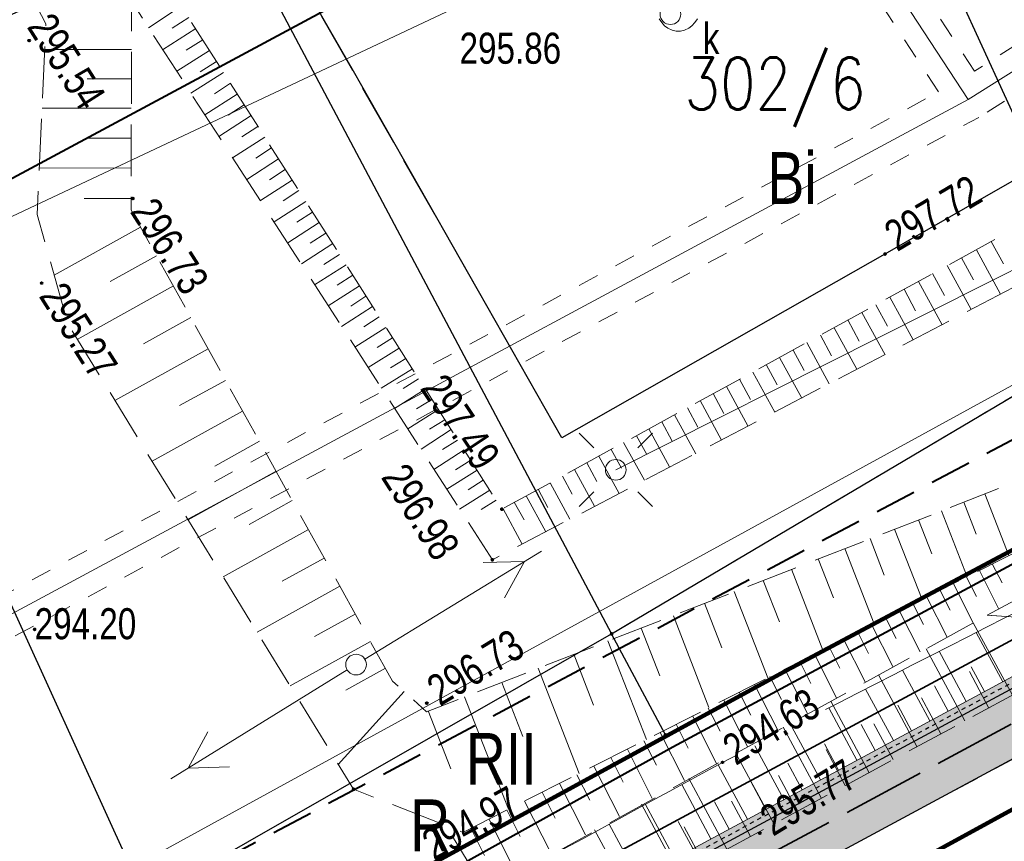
# Model space of a CAD drawing. Header units: metres. Extents: x 7437397 to 7437781, y 5556608 to 5556944.
# Tile 46 of 58: x 7437642 to 7437666, y 5556756 to 5556776. Entities that reach past the tile are written whole.
import ezdxf

# ---------------------------------------------------------------- set-up
doc = ezdxf.new("R2010")
doc.units = ezdxf.units.M
doc.header["$MEASUREMENT"] = 0
for name, pattern in [('0.5_0.5', [1.5, 0.5, -0.5, 0.5]), ('314-500', [2.5, 2, -0.5]), ('BUBZ01-500', [1.75, 1.25, -0.5]), ('DGN Style 3', [8.60601, 6.14715, -2.45886]), ('EGBU01-500', [1, 0.5, -0.5]), ('KTCR02-500', [1.5, 1, -0.5]), ('KTJZ01-500', [2, 1.5, -0.5])]:
    doc.linetypes.add(name, pattern=pattern)
doc.layers.get('0').update_dxf_attribs({"color": 250, "lineweight": 5})
for name, color, linetype, lineweight in [('203-Punkt załamania granicy działki nie stabilizowany', 7, 'Continuous', 5), ('510-Podpora jednosłupowa symb.-STPOW', 7, 'Continuous', 5), ('_PROJ_WYMIARY', 7, 'Continuous', 9), ('_PROJ_ZAGOSPODAROWANIE', 7, 'Continuous', 13), ('ARCH_HATCH', 7, 'Continuous', 13), ('BUBZ01', 250, 'Continuous', 5), ('BUIB02_01', 250, 'Continuous', 5), ('D_kraweznik', 7, 'Continuous', 30), ('D_obrzeze', 7, 'Continuous', 30), ('D_opis trasy', 7, 'Continuous', 13), ('D_pobocze', 7, 'Continuous', 13), ('D_skarpa', 7, 'DGN Style 3', 20), ('D_skarpa-symbol', 7, 'Continuous', 20), ('EGBD03', 250, 'Continuous', 5), ('EGBK02', 250, 'Continuous', 5), ('EGBP04_03', 250, 'Continuous', 5), ('EGBU01', 250, 'Continuous', 5), ('Elektryka_kanalizacja_technologiczna', 240, '314-500', 35), ('ELEKTRYKA_TRASY', 1, 'Continuous', 35), ('GAZ', 50, 'Continuous', 30), ('komora podziemna - przewód kanalizacyjny (powierzchnia)', 7, 'Continuous', 5), ('KTJZ01', 250, 'Continuous', 5), ('KTKR01', 250, 'Continuous', 5), ('latarnia (punkt)', 7, 'Continuous', 5), ('MPZP', 250, 'Continuous', 5), ('przewód elektroenergetyczny (linia)', 7, 'Continuous', 5), ('przewód gazowy (linia)', 7, 'Continuous', 5), ('punkt o określonej wysokości (sieć kanalizacyjna)-Atr3', 7, 'Continuous', 5), ('punkt wysokościowy sztuczny', 7, 'Continuous', 5), ('RTPW01', 250, 'Continuous', 5), ('RTPW02', 250, 'Continuous', 5), ('rzedne dla projektanta', 250, 'Continuous', 5), ('SUPE04', 250, 'Continuous', 5), ('SUPG_01', 250, 'Continuous', 5), ('SUPT_01', 250, 'Continuous', 5), ('SUPW_01', 250, 'Continuous', 5), ('SUSM04_01_E', 250, 'Continuous', 5), ('właz okrągły - siec kanalizacyjna (punkt)', 7, 'Continuous', 5), ('właz okrągły - siec kanalizacyjna (punkt)-Atr17', 7, 'Continuous', 5)]:
    doc.layers.add(name, color=color, linetype=linetype, lineweight=lineweight)
doc.layers.add('D_balustrada', color=7, linetype='0.5_0.5', lineweight=30, true_color=0x00968f)
doc.styles.add('ROMANS', font='arial.ttf', dxfattribs={"width": 0.8})
doc.styles.get("Standard").update_dxf_attribs({"font": 'txt.shx', "width": 0.75})
doc.styles.add('Style-Arial Narrow', font='ARIALN.TTF')
doc.linetypes.add('KTOK05_01-500', pattern='A,3.75,[13,dgnlstyle-rozp_2015.shx,S=0.002778,R=0,X=0,Y=0],3.75', length=7.5)
doc.dimstyles.new('1-500', dxfattribs={"dimscale": 10, "dimtxt": 0.1, "dimasz": 0.07, "dimexe": 0, "dimexo": 0, "dimgap": 0.05, "dimtad": 1, "dimdec": 1, "dimrnd": 0.08, "dimzin": 0, "dimtxsty": 'ROMANS', "dimblk": 'ARCHTICK', "dimcen": 0.02, "dimdle": 0.1, "dimclrt": 256, "dimadec": 0, "dimazin": 0, "dimtfac": 0.666667, "dimtdec": 1, "dimtofl": 0, "dimtmove": 1, "dimatfit": 2, "dimfxl": 0, "dimtolj": 1, "dimtzin": 0, "dimarcsym": 0})
pattern_1 = [(50, (0, 0), (0.7172601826, -0.062752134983), [0.075, -0.825]), (355, (0, 0), (-0.138751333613, 0.7521921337), [0.06, -0.66]), (100.45144446, (0.0598, -0.0052), (0.578508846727, 0.68943999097), [0.063740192, -0.701142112]), (46.1842, (0, 0.2), (1.06724133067, -0.16551928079), [0.1125, -1.2375]), (96.63563549, (0.0889, 0.1862), (0.93466194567, 0.97411860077), [0.095610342, -1.05171376]), (351.18416399, (0, 0.2), (0.93466194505, 0.97411860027), [0.09, -0.990000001]), (21, (0.1, 0.15), (0.59690705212, -0.402618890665), [0.075, -0.825]), (326, (0.1, 0.15), (0.24331533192, 0.725150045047), [0.06, -0.66]), (71.45144474, (0.14974, 0.11645), (0.84022237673, 0.322531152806), [0.06374019, -0.701142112]), (37.5, (0, 0), (0.012159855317, 0.332893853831), [0, -0.652, 0, -0.67, 0, -0.6625]), (7.5, (0, 0), (0.263069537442, 0.394411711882), [0, -0.382, 0, -0.637, 0, -0.2525]), (327.5, (-0.223, 0), (0.5338224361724, -0.022554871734), [0, -0.25, 0, -0.78, 0, -1.035]), (317.5, (-0.323, 0), (0.583186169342, 0.100104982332), [0, -0.325, 0, -0.518, 0, -0.735])]

# ---------------------------------------------------------------- blocks, each defined once
blk = doc.blocks.new('US22')
at = {"color": 0, "linetype": 'Continuous', "lineweight": 13, "ltscale": 10}
blk.add_circle((0, 0), 2.5, dxfattribs=at)
blk = doc.blocks.new('SM01')
at = {"color": 0, "linetype": 'Continuous', "lineweight": 13, "ltscale": 10}
for p, q in [((-5.3, 5.31), (-8.83, 8.84)), ((5.31, 5.31), (8.84, 8.84)), ((-5.3, -5.3), (-8.83, -8.83)), ((5.31, -5.3), (8.84, -8.83))]:
    blk.add_line(p, q, dxfattribs=at)
blk.add_circle((0, 0), 2.5, dxfattribs=at)
blk = doc.blocks.new('203')
at = {"layer": '203-Punkt załamania granicy działki nie stabilizowany', "linetype": 'Continuous', "lineweight": 13}
h = blk.add_hatch(color=96, dxfattribs=at)
edge = h.paths.add_edge_path()
edge.add_arc((0, 0), 0.45, 0, 360)
blk = doc.blocks.new('PW02')
at = {"layer": 'punkt wysokościowy sztuczny', "linetype": 'Continuous', "lineweight": 13}
h = blk.add_hatch(color=0, dxfattribs=at)
edge = h.paths.add_edge_path()
edge.add_arc((0, 0), 0.45, 0, 360)
blk = doc.blocks.new('510')
at = {"layer": '510-Podpora jednosłupowa symb.-STPOW', "color": 0, "linetype": 'Continuous', "lineweight": 13}
blk.add_circle((0, 0), 2.5, dxfattribs=at)
blk = doc.blocks.new('SUPE04')
at = {"layer": 'SUPE04', "color": 1, "linetype": 'Continuous', "lineweight": 13}
blk.add_line((5.25, 0), (0.25, 0), dxfattribs=at)
at = {"layer": 'SUPE04', "color": 1, "linetype": 'Continuous', "lineweight": 13, "flags": 128}
blk.add_lwpolyline([(3.9, 0.5), (4.766, 0), (3.9, -0.5)], dxfattribs=at)
blk = doc.blocks.new('_ArchTick')
at = {"color": 0, "linetype": 'ByBlock', "const_width": 0.15}
blk.add_lwpolyline([(-0.5, -0.5), (0.5, 0.5)], dxfattribs=at)
blk = doc.blocks.new('*D82')
at = {"layer": '_PROJ_WYMIARY', "color": 0, "lineweight": -2, "transparency": 16777216}
for p, q in [((7437593.141, 5556750.962), (7437665.546, 5556790.968)), ((7437678.448, 5556765.55), (7437664.671, 5556790.484)), ((7437607.793, 5556726.511), (7437594.016, 5556751.446))]:
    blk.add_line(p, q, dxfattribs=at)
at = {"layer": 'Defpoints', "color": 0}
for p in [(7437664.671, 5556790.484), (7437678.448, 5556765.55), (7437607.793, 5556726.511)]:
    blk.add_point(p, dxfattribs=at)
at = {"layer": '_PROJ_WYMIARY', "color": 0, "lineweight": -2, "transparency": 16777216, "xscale": 0.7000000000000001, "yscale": 0.7000000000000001, "zscale": 0.7000000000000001}
for p, rotation in [((7437664.671, 5556790.484), 28.92180774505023), ((7437594.016, 5556751.446), 208.9218077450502)]:
    blk.add_blockref('_ArchTick', p, dxfattribs=dict(at, rotation=rotation))
at = {"layer": '_PROJ_WYMIARY', "transparency": 16777216, "insert": (7437628.811, 5556771.928), "char_height": 1, "attachment_point": 5, "rotation": 28.9218, "style": 'ROMANS', "bg_fill": 3, "box_fill_scale": 1.25, "bg_fill_color": 256, "bg_fill_true_color": 13158600, "bg_fill_transparency": 0}
blk.add_mtext('\\A1;80,7', dxfattribs=at)
blk = doc.blocks.new('*D87')
at = {"layer": '_PROJ_WYMIARY', "color": 0, "lineweight": -2, "transparency": 16777216}
for p, q in [((7437611.427, 5556762.122), (7437637.8, 5556774.159)), ((7437647.728, 5556750), (7437636.891, 5556773.744)), ((7437623.956, 5556737.08), (7437612.337, 5556762.537))]:
    blk.add_line(p, q, dxfattribs=at)
at = {"layer": 'Defpoints', "color": 0}
for p in [(7437636.891, 5556773.744), (7437647.728, 5556750), (7437623.956, 5556737.08)]:
    blk.add_point(p, dxfattribs=at)
at = {"layer": '_PROJ_WYMIARY', "color": 0, "lineweight": -2, "transparency": 16777216, "xscale": 0.7000000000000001, "yscale": 0.7000000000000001, "zscale": 0.7000000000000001}
for p, rotation in [((7437636.891, 5556773.744), 24.53300016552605), ((7437612.337, 5556762.537), 204.533000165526)]:
    blk.add_blockref('_ArchTick', p, dxfattribs=dict(at, rotation=rotation))
at = {"layer": '_PROJ_WYMIARY', "transparency": 16777216, "insert": (7437624.157, 5556769.142), "char_height": 1, "attachment_point": 5, "rotation": 24.533, "style": 'ROMANS', "bg_fill": 3, "box_fill_scale": 1.25, "bg_fill_color": 256, "bg_fill_true_color": 13158600, "bg_fill_transparency": 0}
blk.add_mtext('\\A1;27,0', dxfattribs=at)
blk = doc.blocks.new('*D88')
at = {"layer": '_PROJ_WYMIARY', "color": 0, "lineweight": -2, "transparency": 16777216}
for p, q in [((7437635.981, 5556773.329), (7437662.296, 5556785.339)), ((7437671.539, 5556762.681), (7437661.387, 5556784.924)), ((7437647.728, 5556750), (7437636.891, 5556773.744))]:
    blk.add_line(p, q, dxfattribs=at)
at = {"layer": 'Defpoints', "color": 0}
for p in [(7437661.387, 5556784.924), (7437671.539, 5556762.681), (7437647.728, 5556750)]:
    blk.add_point(p, dxfattribs=at)
at = {"layer": '_PROJ_WYMIARY', "color": 0, "lineweight": -2, "transparency": 16777216, "xscale": 0.7000000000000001, "yscale": 0.7000000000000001, "zscale": 0.7000000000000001}
for p, rotation in [((7437661.387, 5556784.924), 24.53300016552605), ((7437636.891, 5556773.744), 204.533000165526)]:
    blk.add_blockref('_ArchTick', p, dxfattribs=dict(at, rotation=rotation))
at = {"layer": '_PROJ_WYMIARY', "transparency": 16777216, "insert": (7437648.681, 5556780.336), "char_height": 1, "attachment_point": 5, "rotation": 24.533, "style": 'ROMANS', "bg_fill": 3, "box_fill_scale": 1.25, "bg_fill_color": 256, "bg_fill_true_color": 13158600, "bg_fill_transparency": 0}
blk.add_mtext('\\A1;27,0', dxfattribs=at)

msp = doc.modelspace()

# ---------------------------------------------------------------- hatches: boundary and pattern name
at = {"layer": '_PROJ_ZAGOSPODAROWANIE'}
h = msp.add_hatch(dxfattribs=at)
h.set_pattern_fill('AR-CONC', color=251, scale=0.1, style=0)
h.set_pattern_definition(pattern_1)
h.paths.add_polyline_path([(7437638.768, 5556745.033), (7437684.009, 5556769.397), (7437683.89, 5556769.617), (7437679.419, 5556767.209), (7437678.979, 5556766.972), (7437678.538, 5556766.734), (7437678.098, 5556766.497), (7437677.658, 5556766.26), (7437677.218, 5556766.023), (7437676.777, 5556765.786), (7437676.337, 5556765.549), (7437675.897, 5556765.312), (7437675.457, 5556765.075), (7437675.017, 5556764.838), (7437674.576, 5556764.601), (7437674.136, 5556764.364), (7437673.696, 5556764.127), (7437673.256, 5556763.89), (7437672.815, 5556763.652), (7437672.375, 5556763.415), (7437671.935, 5556763.178), (7437671.495, 5556762.941), (7437671.055, 5556762.704), (7437670.614, 5556762.467), (7437670.174, 5556762.23), (7437669.734, 5556761.993), (7437669.294, 5556761.756), (7437668.853, 5556761.519), (7437668.413, 5556761.282), (7437667.973, 5556761.045), (7437667.533, 5556760.808), (7437667.093, 5556760.571), (7437666.652, 5556760.333), (7437666.212, 5556760.096), (7437665.772, 5556759.859), (7437665.332, 5556759.622), (7437664.891, 5556759.385), (7437664.451, 5556759.148), (7437664.011, 5556758.911), (7437663.571, 5556758.674), (7437663.131, 5556758.437), (7437662.69, 5556758.2), (7437662.25, 5556757.963), (7437661.81, 5556757.726), (7437661.37, 5556757.489), (7437660.929, 5556757.251), (7437660.489, 5556757.014), (7437660.049, 5556756.777), (7437659.609, 5556756.54), (7437659.169, 5556756.303), (7437658.728, 5556756.066), (7437658.288, 5556755.829), (7437657.848, 5556755.592), (7437657.408, 5556755.355), (7437656.967, 5556755.118), (7437656.527, 5556754.881), (7437656.087, 5556754.644), (7437655.647, 5556754.407), (7437655.207, 5556754.169), (7437654.766, 5556753.932), (7437654.326, 5556753.695), (7437653.886, 5556753.458), (7437653.446, 5556753.221), (7437653.005, 5556752.984), (7437652.565, 5556752.747), (7437652.125, 5556752.51), (7437651.685, 5556752.273), (7437651.245, 5556752.036), (7437650.804, 5556751.799), (7437650.364, 5556751.562), (7437649.924, 5556751.325), (7437649.484, 5556751.088), (7437649.043, 5556750.85), (7437648.603, 5556750.613), (7437648.163, 5556750.376), (7437647.723, 5556750.139), (7437647.283, 5556749.902), (7437646.842, 5556749.665), (7437646.402, 5556749.428), (7437645.962, 5556749.191), (7437645.522, 5556748.954), (7437645.081, 5556748.717), (7437644.641, 5556748.48), (7437644.201, 5556748.243), (7437643.761, 5556748.006), (7437643.321, 5556747.768), (7437642.88, 5556747.531), (7437642.44, 5556747.294), (7437642, 5556747.057), (7437641.56, 5556746.82), (7437641.119, 5556746.583), (7437640.679, 5556746.346), (7437639.24, 5556745.571), (7437638.65, 5556745.253)])
h = msp.add_hatch(dxfattribs=at)
h.set_pattern_fill('AR-CONC', color=250, scale=0.1, style=0)
h.set_pattern_definition(pattern_1)
h.paths.add_polyline_path([(7437638.768, 5556745.033), (7437684.009, 5556769.397), (7437683.89, 5556769.617), (7437679.419, 5556767.209), (7437678.979, 5556766.972), (7437678.538, 5556766.734), (7437678.098, 5556766.497), (7437677.658, 5556766.26), (7437677.218, 5556766.023), (7437676.777, 5556765.786), (7437676.337, 5556765.549), (7437675.897, 5556765.312), (7437675.457, 5556765.075), (7437675.017, 5556764.838), (7437674.576, 5556764.601), (7437674.136, 5556764.364), (7437673.696, 5556764.127), (7437673.256, 5556763.89), (7437672.815, 5556763.652), (7437672.375, 5556763.415), (7437671.935, 5556763.178), (7437671.495, 5556762.941), (7437671.055, 5556762.704), (7437670.614, 5556762.467), (7437670.174, 5556762.23), (7437669.734, 5556761.993), (7437669.294, 5556761.756), (7437668.853, 5556761.519), (7437668.413, 5556761.282), (7437667.973, 5556761.045), (7437667.533, 5556760.808), (7437667.093, 5556760.571), (7437666.652, 5556760.333), (7437666.212, 5556760.096), (7437665.772, 5556759.859), (7437665.332, 5556759.622), (7437664.891, 5556759.385), (7437664.451, 5556759.148), (7437664.011, 5556758.911), (7437663.571, 5556758.674), (7437663.131, 5556758.437), (7437662.69, 5556758.2), (7437662.25, 5556757.963), (7437661.81, 5556757.726), (7437661.37, 5556757.489), (7437660.929, 5556757.251), (7437660.489, 5556757.014), (7437660.049, 5556756.777), (7437659.609, 5556756.54), (7437659.169, 5556756.303), (7437658.728, 5556756.066), (7437658.288, 5556755.829), (7437657.848, 5556755.592), (7437657.408, 5556755.355), (7437656.967, 5556755.118), (7437656.527, 5556754.881), (7437656.087, 5556754.644), (7437655.647, 5556754.407), (7437655.207, 5556754.169), (7437654.766, 5556753.932), (7437654.326, 5556753.695), (7437653.886, 5556753.458), (7437653.446, 5556753.221), (7437653.005, 5556752.984), (7437652.565, 5556752.747), (7437652.125, 5556752.51), (7437651.685, 5556752.273), (7437651.245, 5556752.036), (7437650.804, 5556751.799), (7437650.364, 5556751.562), (7437649.924, 5556751.325), (7437649.484, 5556751.088), (7437649.043, 5556750.85), (7437648.603, 5556750.613), (7437648.163, 5556750.376), (7437647.723, 5556750.139), (7437647.283, 5556749.902), (7437646.842, 5556749.665), (7437646.402, 5556749.428), (7437645.962, 5556749.191), (7437645.522, 5556748.954), (7437645.081, 5556748.717), (7437644.641, 5556748.48), (7437644.201, 5556748.243), (7437643.761, 5556748.006), (7437643.321, 5556747.768), (7437642.88, 5556747.531), (7437642.44, 5556747.294), (7437642, 5556747.057), (7437641.56, 5556746.82), (7437641.119, 5556746.583), (7437640.679, 5556746.346), (7437639.24, 5556745.571), (7437638.65, 5556745.253)])
at = {"layer": 'ARCH_HATCH', "linetype": 'Continuous', "lineweight": 25, "true_color": 0x97999b}
h = msp.add_hatch(color=253, dxfattribs=at)
h.dxf.hatch_style = 1
h.paths.add_polyline_path([(7437684.009, 5556769.397), (7437638.768, 5556745.033), (7437640.8, 5556744.423), (7437651.173, 5556750.01), (7437651.613, 5556750.247), (7437652.141, 5556750.531), (7437652.582, 5556750.768), (7437678.765, 5556764.869, 0.109552)])

# ---------------------------------------------------------------- linework, layer by layer
at = {"layer": '_PROJ_ZAGOSPODAROWANIE', "color": 132, "linetype": '314-500', "true_color": 0x00c1d5}
msp.add_lwpolyline([(7437535.451, 5556693.636, 0.1, 0.1, 0), (7437587.796, 5556719.928, 0.1, 0.1, 0), (7437588.887, 5556721.392, 0.1, 0.1, 0), (7437596.853, 5556725.825, 0.1, 0.1, 0), (7437609.876, 5556733.065, 0.1, 0.1, 0), (7437612.907, 5556734.654, 0.1, 0.1, 0), (7437631.127, 5556743.978, 0.1, 0.1, 0), (7437638.748, 5556748.16, 0.1, 0.1, 0), (7437651.337, 5556755.099, 0.1, 0.1, 0), (7437661.046, 5556760.397, 0.1, 0.1, 0), (7437671.575, 5556766.01, 0.1, 0.1, 0), (7437677.838, 5556769.349, 0.1, 0.1, 0), (7437680.108, 5556770.559, 0.1, 0.1, 0), (7437683.485, 5556772.325, 0.1, 0.1, 0), (7437686.039, 5556767.721, 0.1, 0.1, 0), (7437559.6, 5556698.616, 0, 0, 0)], format="xyseb", dxfattribs=at)
at = {"layer": 'BUBZ01', "color": 7, "linetype": 'BUBZ01-500', "lineweight": 13, "flags": 128}
for points in [[(7437640.018, 5556785.654), (7437638.515, 5556784.867), (7437643.11, 5556775.98), (7437642.9, 5556771.37), (7437643.65, 5556768.72), (7437650.54, 5556757.5), (7437653.18, 5556756.46), (7437670.11, 5556765.04), (7437677.9, 5556769.59), (7437683.09, 5556775.4), (7437676.3, 5556770.28), (7437669.43, 5556766.05), (7437652.3, 5556759.37), (7437651.48, 5556760.11), (7437645.17, 5556771.48), (7437645.18, 5556776.52), (7437645.4, 5556777.22), (7437640.018, 5556785.654)], [(7437645.4, 5556777.22), (7437646.3, 5556776.53), (7437654.12, 5556764.26), (7437666.36, 5556770.95), (7437677.29, 5556776.98), (7437678.76, 5556776.43), (7437667.36, 5556770.08), (7437653.89, 5556763.04), (7437645.18, 5556776.52), (7437645.4, 5556777.22)], [(7437669.56, 5556761.45), (7437665.84, 5556761.7), (7437678.49, 5556768.51), (7437684.39, 5556774.47), (7437685.15, 5556773.1), (7437682.26, 5556769.55), (7437678.76, 5556766.36), (7437669.56, 5556761.45)]]:
    msp.add_lwpolyline(points, close=True, dxfattribs=at)
at = {"layer": 'BUBZ01', "color": 7, "linetype": 'Continuous', "lineweight": 13, "flags": 128}
for points in [[(7437646.38, 5556776.4), (7437645.59, 5556775.88)], [(7437646.56, 5556776.13), (7437646.16, 5556775.87)], [(7437646.73, 5556775.86), (7437645.93, 5556775.35)], [(7437646.9, 5556775.59), (7437646.5, 5556775.34)], [(7437645.18, 5556775.36), (7437643.08, 5556775.36)], [(7437647.06, 5556775.33), (7437646.27, 5556774.83)], [(7437647.23, 5556775.07), (7437646.84, 5556774.82)], [(7437645.18, 5556774.65), (7437644.11, 5556774.65)], [(7437647.4, 5556774.8), (7437646.61, 5556774.3)], [(7437647.57, 5556774.54), (7437647.18, 5556774.29)], [(7437647.73, 5556774.28), (7437646.95, 5556773.78)], [(7437645.17, 5556773.94), (7437643.02, 5556773.94)], [(7437647.9, 5556774.02), (7437647.51, 5556773.77)], [(7437648.07, 5556773.76), (7437647.29, 5556773.26)], [(7437648.23, 5556773.5), (7437647.84, 5556773.25)], [(7437645.17, 5556773.22), (7437644.08, 5556773.22)], [(7437648.4, 5556773.24), (7437647.62, 5556772.74)], [(7437648.56, 5556772.98), (7437648.18, 5556772.73)], [(7437648.73, 5556772.72), (7437647.96, 5556772.22)], [(7437645.17, 5556772.49), (7437642.95, 5556772.5)], [(7437648.89, 5556772.46), (7437648.51, 5556772.21)], [(7437649.06, 5556772.2), (7437648.29, 5556771.71)], [(7437645.17, 5556771.76), (7437644.04, 5556771.76)], [(7437649.22, 5556771.95), (7437648.84, 5556771.7)], [(7437649.39, 5556771.69), (7437648.62, 5556771.2)], [(7437649.55, 5556771.43), (7437649.17, 5556771.19)], [(7437645.4, 5556771.07), (7437643.31, 5556769.91)], [(7437649.71, 5556771.18), (7437648.95, 5556770.69)], [(7437649.87, 5556770.92), (7437649.49, 5556770.68)], [(7437650.04, 5556770.67), (7437649.28, 5556770.18)], [(7437665.93, 5556770.72), (7437666.23, 5556770.18)], [(7437645.78, 5556770.38), (7437644.66, 5556769.76)], [(7437650.2, 5556770.41), (7437649.82, 5556770.17)], [(7437665.22, 5556770.33), (7437665.51, 5556769.8)], [(7437665.58, 5556770.52), (7437666.16, 5556769.45)], [(7437650.36, 5556770.16), (7437649.6, 5556769.68)], [(7437664.87, 5556770.14), (7437665.45, 5556769.08)], [(7437650.52, 5556769.91), (7437650.14, 5556769.67)], [(7437664.52, 5556769.95), (7437664.81, 5556769.42)], [(7437646.19, 5556769.65), (7437643.87, 5556768.36)], [(7437650.68, 5556769.65), (7437649.93, 5556769.17)], [(7437664.18, 5556769.76), (7437664.75, 5556768.71)], [(7437650.84, 5556769.4), (7437650.47, 5556769.16)], [(7437663.49, 5556769.38), (7437664.05, 5556768.35)], [(7437663.83, 5556769.57), (7437664.11, 5556769.05)], [(7437651, 5556769.15), (7437650.25, 5556768.67)], [(7437663.15, 5556769.19), (7437663.43, 5556768.68)], [(7437646.61, 5556768.89), (7437645.47, 5556768.25)], [(7437651.16, 5556768.9), (7437650.79, 5556768.66)], [(7437662.81, 5556769.01), (7437663.37, 5556767.99)], [(7437651.32, 5556768.65), (7437650.57, 5556768.17)], [(7437662.14, 5556768.64), (7437662.69, 5556767.64)], [(7437662.47, 5556768.83), (7437662.75, 5556768.32)], [(7437651.48, 5556768.4), (7437651.11, 5556768.16)], [(7437661.81, 5556768.46), (7437662.08, 5556767.96)], [(7437661.48, 5556768.28), (7437662.02, 5556767.29)], [(7437647.03, 5556768.13), (7437644.78, 5556766.88)], [(7437651.64, 5556768.15), (7437650.89, 5556767.68)], [(7437660.82, 5556767.92), (7437661.36, 5556766.94)], [(7437661.15, 5556768.1), (7437661.42, 5556767.61)], [(7437651.8, 5556767.9), (7437651.43, 5556767.67)], [(7437660.5, 5556767.75), (7437660.77, 5556767.26)], [(7437651.96, 5556767.65), (7437651.21, 5556767.18)], [(7437660.18, 5556767.57), (7437660.71, 5556766.6)], [(7437647.45, 5556767.37), (7437646.34, 5556766.76)], [(7437652.11, 5556767.41), (7437651.74, 5556767.17)], [(7437659.54, 5556767.22), (7437660.06, 5556766.27)], [(7437659.86, 5556767.4), (7437660.12, 5556766.91)], [(7437652.27, 5556767.16), (7437651.53, 5556766.69)], [(7437659.22, 5556767.05), (7437659.48, 5556766.57)], [(7437652.43, 5556766.91), (7437652.06, 5556766.68)], [(7437658.91, 5556766.88), (7437659.42, 5556765.93)], [(7437647.86, 5556766.63), (7437645.68, 5556765.42)], [(7437652.59, 5556766.67), (7437651.85, 5556766.2)], [(7437658.29, 5556766.54), (7437658.8, 5556765.6)], [(7437658.6, 5556766.71), (7437658.85, 5556766.24)], [(7437652.74, 5556766.42), (7437652.37, 5556766.19)], [(7437657.98, 5556766.37), (7437658.23, 5556765.9)], [(7437652.9, 5556766.18), (7437652.17, 5556765.71)], [(7437657.37, 5556766.03), (7437657.62, 5556765.58)], [(7437657.67, 5556766.2), (7437658.17, 5556765.28)], [(7437648.27, 5556765.9), (7437647.19, 5556765.3)], [(7437653.05, 5556765.93), (7437652.69, 5556765.7)], [(7437657.06, 5556765.87), (7437657.56, 5556764.96)], [(7437653.21, 5556765.69), (7437652.48, 5556765.22)], [(7437656.46, 5556765.54), (7437656.95, 5556764.64)], [(7437656.76, 5556765.7), (7437657.01, 5556765.25)], [(7437653.37, 5556765.44), (7437653, 5556765.21)], [(7437656.17, 5556765.38), (7437656.41, 5556764.93)], [(7437648.67, 5556765.18), (7437646.55, 5556764)], [(7437653.52, 5556765.2), (7437652.79, 5556764.74)], [(7437655.87, 5556765.22), (7437656.36, 5556764.33)], [(7437653.67, 5556764.96), (7437653.31, 5556764.73)], [(7437655.29, 5556764.9), (7437655.76, 5556764.02)], [(7437655.58, 5556765.06), (7437655.82, 5556764.62)], [(7437653.83, 5556764.72), (7437653.1, 5556764.26)], [(7437655, 5556764.74), (7437655.23, 5556764.3)], [(7437665.78, 5556764.63), (7437666.36, 5556763.14)], [(7437649.06, 5556764.47), (7437648.02, 5556763.89)], [(7437653.98, 5556764.48), (7437653.62, 5556764.25)], [(7437654.42, 5556764.43), (7437654.66, 5556764)], [(7437654.71, 5556764.58), (7437655.18, 5556763.71)], [(7437665.27, 5556764.43), (7437665.57, 5556763.66)], [(7437654.15, 5556764.27), (7437654.61, 5556763.42)], [(7437664.73, 5556764.22), (7437665.35, 5556762.63)], [(7437664.18, 5556764), (7437664.5, 5556763.18)], [(7437649.45, 5556763.77), (7437647.39, 5556762.63)], [(7437663.6, 5556763.78), (7437664.27, 5556762.08)], [(7437663.01, 5556763.55), (7437663.35, 5556762.67)], [(7437662.4, 5556763.31), (7437663.11, 5556761.49)], [(7437649.83, 5556763.08), (7437648.82, 5556762.52)], [(7437661.76, 5556763.06), (7437662.13, 5556762.12)], [(7437665.96, 5556762.94), (7437666.2, 5556762.48)], [(7437661.11, 5556762.81), (7437661.87, 5556760.86)], [(7437665.65, 5556762.78), (7437666.12, 5556761.85)], [(7437660.43, 5556762.54), (7437660.82, 5556761.54)], [(7437665.02, 5556762.46), (7437665.5, 5556761.52)], [(7437665.34, 5556762.62), (7437665.58, 5556762.15)], [(7437650.21, 5556762.4), (7437648.21, 5556761.29)], [(7437659.73, 5556762.27), (7437660.54, 5556760.19)], [(7437664.7, 5556762.3), (7437664.94, 5556761.82)], [(7437659.01, 5556761.99), (7437659.43, 5556760.91)], [(7437664.38, 5556762.14), (7437664.87, 5556761.17)], [(7437663.72, 5556761.8), (7437664.22, 5556760.82)], [(7437664.05, 5556761.97), (7437664.3, 5556761.48)], [(7437650.58, 5556761.73), (7437649.6, 5556761.19)], [(7437658.26, 5556761.69), (7437659.12, 5556759.47)], [(7437663.39, 5556761.63), (7437663.64, 5556761.14)], [(7437666.45, 5556759.77), (7437665.5, 5556761.52)], [(7437657.48, 5556761.39), (7437657.93, 5556760.24)], [(7437662.71, 5556761.29), (7437662.97, 5556760.78)], [(7437663.05, 5556761.46), (7437663.56, 5556760.46)], [(7437650.95, 5556761.07), (7437649.01, 5556760)], [(7437656.68, 5556761.08), (7437657.61, 5556758.7)], [(7437662.37, 5556761.12), (7437662.89, 5556760.09)], [(7437662.02, 5556760.94), (7437662.28, 5556760.42)], [(7437665.3, 5556759.15), (7437664.36, 5556760.89)], [(7437655.86, 5556760.76), (7437656.33, 5556759.53)], [(7437661.31, 5556760.58), (7437661.58, 5556760.05)], [(7437661.67, 5556760.76), (7437662.2, 5556759.71)], [(7437651.31, 5556760.42), (7437650.35, 5556759.89)], [(7437655, 5556760.42), (7437655.99, 5556757.88)], [(7437660.95, 5556760.4), (7437661.5, 5556759.33)], [(7437665.88, 5556759.46), (7437665.41, 5556760.34)], [(7437654.12, 5556760.08), (7437654.63, 5556758.77)], [(7437660.59, 5556760.22), (7437660.87, 5556759.67)], [(7437664.14, 5556758.53), (7437663.21, 5556760.26)], [(7437651.76, 5556759.86), (7437650.17, 5556758.1)], [(7437659.85, 5556759.84), (7437660.13, 5556759.29)], [(7437660.22, 5556760.03), (7437660.78, 5556758.93)], [(7437653.22, 5556759.73), (7437654.28, 5556757.02)], [(7437659.48, 5556759.65), (7437660.05, 5556758.53)], [(7437662.99, 5556757.9), (7437662.06, 5556759.63)], [(7437664.72, 5556758.84), (7437664.25, 5556759.71)], [(7437652.34, 5556759.39), (7437652.89, 5556757.99)], [(7437659.1, 5556759.46), (7437659.39, 5556758.9)], [(7437658.72, 5556759.27), (7437659.3, 5556758.12)], [(7437658.33, 5556759.07), (7437658.62, 5556758.49)], [(7437661.84, 5556757.28), (7437660.91, 5556759)], [(7437663.57, 5556758.22), (7437663.1, 5556759.08)], [(7437657.55, 5556758.67), (7437657.85, 5556758.08)], [(7437657.94, 5556758.87), (7437658.53, 5556757.71)], [(7437657.15, 5556758.47), (7437657.75, 5556757.28)], [(7437662.41, 5556757.59), (7437661.95, 5556758.46)], [(7437656.75, 5556758.27), (7437657.05, 5556757.67)], [(7437660.69, 5556756.66), (7437659.76, 5556758.38)], [(7437656.34, 5556758.06), (7437656.96, 5556756.84)], [(7437655.93, 5556757.85), (7437656.24, 5556757.24)], [(7437659.55, 5556756.05), (7437658.63, 5556757.76)], [(7437661.26, 5556756.97), (7437660.8, 5556757.83)], [(7437655.51, 5556757.64), (7437656.14, 5556756.4)], [(7437655.09, 5556757.43), (7437655.41, 5556756.8)], [(7437654.24, 5556757), (7437654.56, 5556756.36)], [(7437654.67, 5556757.21), (7437655.31, 5556755.95)], [(7437658.41, 5556755.43), (7437657.49, 5556757.14)], [(7437660.12, 5556756.36), (7437659.66, 5556757.21)], [(7437653.81, 5556756.78), (7437654.46, 5556755.48)], [(7437653.37, 5556756.56), (7437653.7, 5556755.9)], [(7437657.27, 5556754.82), (7437656.36, 5556756.52)], [(7437658.98, 5556755.74), (7437658.52, 5556756.59)], [(7437652.95, 5556756.32), (7437653.72, 5556755.07)]]:
    msp.add_lwpolyline(points, dxfattribs=at)
at = {"layer": 'BUBZ01', "color": 7, "linetype": 'BUBZ01-500', "lineweight": 13, "flags": 128}
msp.add_lwpolyline([(7437649.055, 5556752.478), (7437665.84, 5556761.7), (7437669.56, 5556761.45), (7437655.14, 5556753.67), (7437639.69, 5556745.22), (7437638.72, 5556747.2), (7437649.055, 5556752.478)], dxfattribs=at)
at = {"layer": 'BUIB02_01', "color": 212, "linetype": 'Continuous', "lineweight": 40, "flags": 128}
msp.add_lwpolyline([(7437631.582, 5556743.722), (7437658.25, 5556758.524), (7437681.414, 5556770.995), (7437736.328, 5556800.083), (7437739.446, 5556801.87)], dxfattribs=at)
at = {"layer": 'D_balustrada', "ltscale": 0.1, "flags": 128}
msp.add_lwpolyline([(7437639.515, 5556745.577), (7437678.586, 5556766.618), (7437680.3, 5556767.683)], dxfattribs=at)
at = {"layer": 'D_kraweznik'}
msp.add_line((7437640.8, 5556744.423), (7437678.765, 5556764.869), dxfattribs=at)
at = {"layer": 'D_obrzeze'}
msp.add_line((7437634.321, 5556742.638), (7437684.009, 5556769.397), dxfattribs=at)
at = {"layer": 'D_pobocze'}
msp.add_line((7437638.65, 5556745.253), (7437683.89, 5556769.617), dxfattribs=at)
at = {"layer": 'D_skarpa', "flags": 128}
msp.add_lwpolyline([(7437639.094, 5556747.391), (7437639.251, 5556747.471), (7437639.697, 5556747.699), (7437640.142, 5556747.926), (7437640.587, 5556748.154), (7437641.033, 5556748.381), (7437641.478, 5556748.609), (7437641.924, 5556748.836), (7437642.369, 5556749.064), (7437642.814, 5556749.291), (7437643.26, 5556749.518), (7437643.705, 5556749.746), (7437644.151, 5556749.973), (7437644.596, 5556750.201), (7437645.041, 5556750.428), (7437645.487, 5556750.656), (7437645.932, 5556750.883), (7437646.378, 5556751.111), (7437646.823, 5556751.338), (7437647.268, 5556751.566), (7437647.714, 5556751.793), (7437648.159, 5556752.021), (7437648.605, 5556752.248), (7437649.05, 5556752.475), (7437649.489, 5556752.715), (7437649.928, 5556752.954), (7437650.367, 5556753.194), (7437650.806, 5556753.433), (7437651.245, 5556753.673), (7437651.684, 5556753.912), (7437652.122, 5556754.152), (7437652.561, 5556754.391), (7437653, 5556754.631), (7437653.439, 5556754.87), (7437653.878, 5556755.11), (7437654.317, 5556755.349), (7437654.756, 5556755.589), (7437655.195, 5556755.828), (7437655.634, 5556756.068), (7437656.073, 5556756.307), (7437656.512, 5556756.547), (7437656.951, 5556756.786), (7437657.389, 5556757.026), (7437657.828, 5556757.265), (7437658.267, 5556757.505), (7437658.706, 5556757.744), (7437659.145, 5556757.984), (7437659.586, 5556758.22), (7437660.031, 5556758.448), (7437660.476, 5556758.676), (7437660.921, 5556758.904), (7437661.366, 5556759.132), (7437661.812, 5556759.36), (7437662.257, 5556759.588), (7437662.702, 5556759.816), (7437663.147, 5556760.044), (7437663.592, 5556760.272), (7437664.037, 5556760.5), (7437664.482, 5556760.728), (7437664.927, 5556760.955), (7437665.372, 5556761.183), (7437665.818, 5556761.411), (7437666.263, 5556761.639), (7437666.708, 5556761.867), (7437667.153, 5556762.095), (7437667.598, 5556762.323), (7437668.043, 5556762.551), (7437668.488, 5556762.779), (7437668.933, 5556763.007), (7437669.379, 5556763.235), (7437669.824, 5556763.463), (7437670.264, 5556763.7), (7437670.696, 5556763.953), (7437671.128, 5556764.205), (7437671.56, 5556764.458), (7437671.992, 5556764.71), (7437672.424, 5556764.963), (7437672.855, 5556765.215), (7437673.287, 5556765.468), (7437673.719, 5556765.72), (7437674.151, 5556765.973), (7437674.583, 5556766.225), (7437675.015, 5556766.478), (7437675.447, 5556766.731), (7437675.879, 5556766.983), (7437676.311, 5556767.236), (7437676.742, 5556767.488), (7437677.174, 5556767.741), (7437677.606, 5556767.993), (7437678.038, 5556768.246), (7437678.47, 5556768.498), (7437678.867, 5556768.815), (7437679.159, 5556769.052), (7437679.413, 5556769.257), (7437679.664, 5556769.461)], dxfattribs=at)
at = {"layer": 'D_skarpa-symbol', "flags": 128}
for points in [[(7437666.212, 5556760.096), (7437665.572, 5556761.285)], [(7437665.332, 5556759.622), (7437664.681, 5556760.83)], [(7437664.451, 5556759.148), (7437663.791, 5556760.374)], [(7437665.772, 5556759.859), (7437665.449, 5556760.458)], [(7437663.571, 5556758.674), (7437662.901, 5556759.918)], [(7437664.891, 5556759.385), (7437664.564, 5556759.993)], [(7437662.69, 5556758.2), (7437662.011, 5556759.462)], [(7437664.011, 5556758.911), (7437663.679, 5556759.528)], [(7437661.81, 5556757.726), (7437661.121, 5556759.006)], [(7437663.131, 5556758.437), (7437662.793, 5556759.063)], [(7437660.929, 5556757.251), (7437660.23, 5556758.55)], [(7437662.25, 5556757.963), (7437661.908, 5556758.598)], [(7437660.049, 5556756.777), (7437659.342, 5556758.089)], [(7437661.37, 5556757.489), (7437661.023, 5556758.133)], [(7437659.169, 5556756.303), (7437658.464, 5556757.612)], [(7437660.489, 5556757.014), (7437660.137, 5556757.668)], [(7437658.288, 5556755.829), (7437657.586, 5556757.133)], [(7437659.609, 5556756.54), (7437659.256, 5556757.196)], [(7437657.408, 5556755.355), (7437656.708, 5556756.654)], [(7437658.728, 5556756.066), (7437658.377, 5556756.719)]]:
    msp.add_lwpolyline(points, dxfattribs=at)
at = {"layer": 'EGBD03', "color": 114, "linetype": 'Continuous', "lineweight": 30, "true_color": 0x00b140, "flags": 128}
for points in [[(7437647.11, 5556779.46), (7437656.77, 5556761.25)], [(7437656.77, 5556761.25), (7437683.04, 5556776.81)], [(7437685.08, 5556773.21), (7437658.07, 5556758.81)], [(7437630.48, 5556746.22), (7437656.77, 5556761.25)], [(7437658.07, 5556758.81), (7437656.77, 5556761.25)], [(7437631.6, 5556744.22), (7437658.07, 5556758.81)]]:
    msp.add_lwpolyline(points, dxfattribs=at)
at = {"layer": 'EGBU01', "color": 96, "linetype": 'EGBU01-500', "lineweight": 13, "flags": 128}
for points in [[(7437647.11, 5556779.46), (7437656.77, 5556761.25)], [(7437656.77, 5556761.25), (7437647.11, 5556779.46)], [(7437656.77, 5556761.25), (7437683.04, 5556776.81)], [(7437683.04, 5556776.81), (7437656.77, 5556761.25)]]:
    msp.add_lwpolyline(points, dxfattribs=at)
at = {"layer": 'Elektryka_kanalizacja_technologiczna'}
msp.add_line((7437640.444, 5556745.084), (7437678.375, 5556765.511), dxfattribs=at)
at = {"layer": 'ELEKTRYKA_TRASY', "linetype": 'Continuous'}
msp.add_lwpolyline([(7437647.715, 5556750.008), (7437647.306, 5556750.81), (7437671.021, 5556763.566), (7437671.476, 5556762.789)], dxfattribs=at)
at = {"layer": 'GAZ', "linetype": '0.5_0.5', "lineweight": 20}
for points in [[(7437711.182, 5556802.187), (7437695.798, 5556793.862), (7437680.964, 5556784.537), (7437665.529, 5556774.835)], [(7437711.658, 5556801.308), (7437696.302, 5556792.998), (7437681.496, 5556783.69), (7437665.646, 5556773.727)], [(7437665.529, 5556774.835), (7437658.54, 5556785.509)], [(7437596.987, 5556737.911), (7437664.663, 5556774.332), (7437657.704, 5556784.961)], [(7437597.461, 5556737.031), (7437665.632, 5556773.718)]]:
    msp.add_lwpolyline(points, dxfattribs=at)
at = {"layer": 'komora podziemna - przewód kanalizacyjny (powierzchnia)', "color": 36, "linetype": 'Continuous', "lineweight": 13, "flags": 128}
msp.add_lwpolyline([(7437658.84, 5556776.1), (7437658.78, 5556776.01), (7437658.71, 5556775.93), (7437658.63, 5556775.87), (7437658.53, 5556775.82), (7437658.43, 5556775.8), (7437658.33, 5556775.8), (7437658.23, 5556775.82), (7437658.13, 5556775.87), (7437658.05, 5556775.93), (7437657.98, 5556776.01), (7437657.92, 5556776.1)], dxfattribs=at)
at = {"layer": 'KTJZ01', "color": 7, "linetype": 'KTJZ01-500', "lineweight": 13, "flags": 128}
msp.add_lwpolyline([(7437487.24, 5556665.88), (7437500.01, 5556668.65), (7437509.93, 5556671.34), (7437514.81, 5556672.66), (7437528.54, 5556677.57), (7437546.18, 5556685.08), (7437562.31, 5556693.39), (7437575.78, 5556700.17), (7437584.6, 5556705.2), (7437599.33, 5556712.79), (7437607.41, 5556717.03), (7437624.22, 5556725.75), (7437636.91, 5556731.79), (7437639.91, 5556733.3), (7437648.13, 5556737.1), (7437664.08, 5556744.94), (7437674.41, 5556750.47), (7437695.47, 5556762.01), (7437726.23, 5556778.98), (7437745.592, 5556790.579), (7437740.524, 5556799.89), (7437726.071, 5556794.065), (7437721.424, 5556793.261), (7437718.653, 5556793.684), (7437716.454, 5556794.853), (7437714.78, 5556796.65), (7437713.44, 5556798.18), (7437704.05, 5556814.76), (7437696.46, 5556806.77), (7437698.53, 5556806.84), (7437700.74, 5556806.26), (7437702.79, 5556804.94), (7437704.06, 5556803.16), (7437709.44, 5556793.77), (7437711.44, 5556790.12), (7437712.13, 5556787.63), (7437712.21, 5556785.35), (7437711.59, 5556783.66), (7437709.87, 5556781.76), (7437701.28, 5556777.09), (7437699.42, 5556776.48), (7437697.78, 5556776.19), (7437695.76, 5556776.41), (7437693.65, 5556777.51), (7437692.09, 5556778.89), (7437690.49, 5556781.22), (7437685.25, 5556778.28), (7437686.1, 5556775.03), (7437686.085, 5556773.72), (7437685.81, 5556772.51), (7437685.3, 5556771.32), (7437684.475, 5556769.98), (7437683.43, 5556768.68), (7437682.12, 5556767.23), (7437680.52, 5556765.9), (7437679.609, 5556765.424), (7437667.4, 5556758.73), (7437656.58, 5556752.94), (7437646.03, 5556747.24), (7437635.04, 5556741.31), (7437625.46, 5556735.97), (7437617.31, 5556731.03), (7437610.73, 5556727.32), (7437599.83, 5556721.28), (7437592.56, 5556717.41), (7437581.48, 5556711.39), (7437572.19, 5556706.38), (7437570.63, 5556705.57), (7437559.43, 5556699.57), (7437555.27, 5556697.37), (7437547.58, 5556693.6), (7437542.1, 5556690.99), (7437536.78, 5556688.64), (7437527.13, 5556684.56), (7437524.75, 5556685.69), (7437522.99, 5556687.15), (7437521.44, 5556689.45), (7437520.46, 5556691.39), (7437515.43, 5556689.51), (7437516.09, 5556686.202), (7437515.98, 5556684.5), (7437514.73, 5556681.38), (7437513.55, 5556680.28), (7437512.1, 5556679.32), (7437507.87, 5556678.13), (7437498.81, 5556675.82), (7437492.9, 5556674.29)], dxfattribs=at)
msp.add_lwpolyline([(7437651.362, 5556791.595), (7437643.343, 5556787.396), (7437648.19, 5556778.92), (7437655.57, 5556765.98), (7437663.42, 5556770.45), (7437676.91, 5556778.17), (7437675.01, 5556781.56), (7437675.11, 5556782.48), (7437675.77, 5556783.33), (7437676.52, 5556783.95), (7437677.46, 5556784.41), (7437678.43, 5556784.63), (7437679.46, 5556784.67), (7437680.43, 5556784.44), (7437681.37, 5556784), (7437682.16, 5556783.33), (7437682.81, 5556782.48), (7437676.39, 5556793.29), (7437676.47, 5556792.28), (7437676.31, 5556791.28), (7437675.94, 5556790.63), (7437669.49, 5556786.95), (7437667.38, 5556785.74), (7437666.84, 5556785.69), (7437666.12, 5556785.98), (7437665.59, 5556786.48), (7437665.01, 5556787.22), (7437659.73, 5556784.21), (7437660.45, 5556782.43), (7437660.37, 5556781.39), (7437659.91, 5556780.53), (7437659.17, 5556779.86), (7437658.32, 5556779.31), (7437657.39, 5556778.94), (7437656.43, 5556778.75), (7437655.43, 5556778.78), (7437654.49, 5556779.27), (7437654.02, 5556779.96), (7437653.79, 5556780.41), (7437650.9, 5556787.87), (7437650.22, 5556789.76), (7437651.87, 5556790.71), (7437651.362, 5556791.595)], close=True, dxfattribs=at)
at = {"layer": 'KTKR01', "color": 7, "linetype": 'Continuous', "lineweight": 30, "flags": 128}
msp.add_lwpolyline([(7437685.25, 5556778.28), (7437682.81, 5556782.48), (7437682.16, 5556783.33), (7437681.37, 5556784), (7437680.43, 5556784.44), (7437679.46, 5556784.67), (7437678.43, 5556784.63), (7437677.46, 5556784.41), (7437676.52, 5556783.95), (7437675.77, 5556783.33), (7437675.11, 5556782.48), (7437675.01, 5556781.56), (7437676.91, 5556778.17), (7437663.42, 5556770.45), (7437655.57, 5556765.98), (7437650.54, 5556774.83), (7437648.19, 5556778.92), (7437643.343, 5556787.396)], dxfattribs=at)
at = {"layer": 'MPZP', "color": 212, "linetype": 'KTOK05_01-500', "lineweight": 40, "flags": 128}
msp.add_lwpolyline([(7437480.35, 5556702.039), (7437498.164, 5556705.138), (7437519.727, 5556710.673), (7437570.307, 5556733.919), (7437638.513, 5556770.222), (7437729.943, 5556819.329)], dxfattribs=at)
at = {"layer": 'MPZP', "color": 212, "linetype": 'KTCR02-500', "lineweight": 40, "flags": 128}
msp.add_lwpolyline([(7437738.295, 5556803.984), (7437715.191, 5556791.784), (7437661.349, 5556763.226), (7437574.511, 5556717.006), (7437530.05, 5556696.506), (7437525.798, 5556698.029), (7437514.19, 5556719.761)], dxfattribs=at)
at = {"layer": 'przewód elektroenergetyczny (linia)', "color": 1, "linetype": 'Continuous', "lineweight": 13, "flags": 128}
msp.add_lwpolyline([(7437656.87, 5556765.21), (7437682.33, 5556778.03), (7437683.26, 5556778.5)], dxfattribs=at)
at = {"layer": 'przewód gazowy (linia)', "color": 52, "linetype": 'Continuous', "lineweight": 13, "flags": 128}
msp.add_lwpolyline([(7437658.04, 5556785.36), (7437665.38, 5556774.15)], dxfattribs=at)
at = {"layer": 'rzedne dla projektanta', "color": 7, "linetype": 'Continuous', "lineweight": 40}
for centre in [(7437642.71, 5556775.57), (7437645.21, 5556771.76), (7437643.01, 5556769.72), (7437652.31, 5556759.58), (7437659.45, 5556758.15), (7437660.35, 5556756.44)]:
    msp.add_circle(centre, 0.0225, dxfattribs=at)
at = {"layer": 'SUPG_01', "color": 52, "linetype": 'Continuous', "lineweight": 13, "flags": 128}
msp.add_lwpolyline([(7437732.989, 5556813.733), (7437728.61, 5556811.05), (7437696.05, 5556793.43), (7437665.38, 5556774.15), (7437624.73, 5556752.297)], dxfattribs=at)
at = {"layer": 'SUPT_01', "color": 30, "linetype": 'Continuous', "lineweight": 13, "flags": 128}
msp.add_lwpolyline([(7437624.834, 5556744.449), (7437654.2, 5556760.54), (7437665.43, 5556766.7), (7437672.97, 5556770.83), (7437672.97, 5556770.83), (7437705.49, 5556788.37), (7437705.49, 5556788.37), (7437729.04, 5556801.46), (7437729.04, 5556801.46), (7437737.403, 5556805.623)], dxfattribs=at)
at = {"layer": 'SUPW_01', "color": 5, "linetype": 'Continuous', "lineweight": 13, "flags": 128}
msp.add_lwpolyline([(7437624.519, 5556762.969), (7437672.34, 5556785.48), (7437678.49, 5556788.41), (7437671.106, 5556801.936)], dxfattribs=at)

# ---------------------------------------------------------------- block references
at = {"layer": 'EGBP04_03', "color": 96, "linetype": 'Continuous', "lineweight": 13, "xscale": 0.1, "yscale": 0.1, "zscale": 0.1}
for p in [(7437656.77, 5556761.25), (7437658.07, 5556758.81)]:
    msp.add_blockref('203', p, dxfattribs=at)
at = {"layer": 'latarnia (punkt)', "color": 7, "linetype": 'Continuous', "lineweight": 13, "xscale": 0.1, "yscale": 0.1, "zscale": 0.1}
msp.add_blockref('SM01', (7437656.87, 5556765.21), dxfattribs=at)
at = {"layer": 'RTPW02', "color": 7, "linetype": 'Continuous', "lineweight": 13, "xscale": 0.1, "yscale": 0.1, "zscale": 0.1}
for p in [(7437663.37, 5556770.42), (7437654.12, 5556764.26), (7437653.89, 5556763.04), (7437642.84, 5556761.36), (7437650.54, 5556757.5)]:
    msp.add_blockref('PW02', p, dxfattribs=at)
at = {"layer": 'SUPE04', "color": 1, "linetype": 'Continuous', "lineweight": 13}
for rotation in [31.46900000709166, 211.6509999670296]:
    msp.add_blockref('SUPE04', (7437650.6, 5556760.51), dxfattribs=dict(at, rotation=rotation))
at = {"layer": 'SUSM04_01_E', "color": 7, "linetype": 'Continuous', "lineweight": 13, "xscale": 0.1, "yscale": 0.1, "zscale": 0.1}
msp.add_blockref('510', (7437650.6, 5556760.51), dxfattribs=at)
at = {"layer": 'właz okrągły - siec kanalizacyjna (punkt)', "color": 7, "linetype": 'Continuous', "lineweight": 13, "xscale": 0.1, "yscale": 0.1, "zscale": 0.1}
msp.add_blockref('US22', (7437658.19, 5556776.21), dxfattribs=at)

# ---------------------------------------------------------------- texts
at = {"layer": 'D_opis trasy', "insert": (7437666.303, 5556782.392), "char_height": 1.2, "attachment_point": 4, "rotation": 323.3118, "line_spacing_factor": 0.85, "style": 'Style-Arial Narrow'}
msp.add_mtext('KL\\Pkm 0+187.52', dxfattribs=at)
at = {"layer": 'EGBD03', "color": 114, "linetype": 'Continuous', "lineweight": 30, "true_color": 0x00b140, "width": 0.8}
msp.add_text('302/6', height=1.25, dxfattribs=at).set_placement((7437658.53, 5556773.91))
at = {"layer": 'EGBK02', "color": 96, "linetype": 'Continuous', "lineweight": 30, "insert": (7437653.251, 5556758.857), "char_height": 1.25, "attachment_point": 1, "line_spacing_factor": 0.6}
msp.add_mtext('\\FWORKING_1250;\\H1x;\\W0.8;RII', dxfattribs=at)
at = {"layer": 'EGBU01', "color": 96, "linetype": 'Continuous', "lineweight": 30, "char_height": 1.25, "attachment_point": 7, "line_spacing_factor": 0.6}
for s, insert in [('\\FWORKING_1250;\\H1x;\\W0.8;Bi', (7437660.53, 5556771.629)), ('\\FWORKING_1250;\\H1x;\\W0.8;R', (7437651.908, 5556756.004))]:
    msp.add_mtext(s, dxfattribs=dict(at, insert=insert))
at = {"layer": 'punkt o określonej wysokości (sieć kanalizacyjna)-Atr3', "color": 36, "insert": (7437653.098, 5556775.002), "char_height": 0.75, "attachment_point": 7, "line_spacing_factor": 0.6}
msp.add_mtext('\\FWORKING_1250;\\H1x;\\W0.8;295.86', dxfattribs=at)
at = {"layer": 'RTPW01', "color": 7, "linetype": 'Continuous', "lineweight": 13, "char_height": 0.75, "attachment_point": 7, "line_spacing_factor": 0.6}
for s, insert, rotation in [('\\FWORKING_1250;\\H1x;\\W0.8;297.72', (7437663.667, 5556770.455), 30.593), ('\\FWORKING_1250;\\H1x;\\W0.8;297.49', (7437652.122, 5556767.171), 303.69), ('\\FWORKING_1250;\\H1x;\\W0.8;296.98', (7437651.179, 5556765.026), 302.418)]:
    msp.add_mtext(s, dxfattribs=dict(at, insert=insert, rotation=rotation))
at = {"layer": 'RTPW01', "color": 7, "linetype": 'Continuous', "lineweight": 13, "insert": (7437642.84, 5556761.11), "char_height": 0.75, "attachment_point": 7, "line_spacing_factor": 0.6}
msp.add_mtext('\\FWORKING_1250;\\H1x;\\W0.8;294.20', dxfattribs=at)
at = {"layer": 'rzedne dla projektanta', "color": 7, "linetype": 'Continuous', "lineweight": 0, "char_height": 0.75, "attachment_point": 7, "line_spacing_factor": 0.6}
for s, insert, rotation in [('\\FWORKING_1250;\\H1x;\\W0.8; 295.54', (7437642.51, 5556776.085), 302.5365), ('\\FWORKING_1250;\\H1x;\\W0.8; 296.73', (7437644.999, 5556771.626), 302.5365), ('\\FWORKING_1250;\\H1x;\\W0.8; 295.27', (7437642.799, 5556769.586), 302.5365), ('\\FWORKING_1250;\\H1x;\\W0.8; 296.73', (7437652.439, 5556759.366), 31.1664), ('\\FWORKING_1250;\\H1x;\\W0.8; 294.63', (7437659.579, 5556757.936), 31.1664), ('\\FWORKING_1250;\\H1x;\\W0.8; 295.77', (7437660.479, 5556756.226), 31.1664), ('\\FWORKING_1250;\\H1x;\\W0.8; 294.97', (7437652.29, 5556755.651), 28.7814)]:
    msp.add_mtext(s, dxfattribs=dict(at, insert=insert, rotation=rotation))
at = {"layer": 'właz okrągły - siec kanalizacyjna (punkt)-Atr17', "color": 7, "insert": (7437658.97, 5556775.25), "char_height": 0.75, "attachment_point": 7, "line_spacing_factor": 0.6}
msp.add_mtext('\\FWORKING_1250;\\H1x;\\W0.8;k', dxfattribs=at)

# ---------------------------------------------------------------- next in the draw order: dimensions: what is measured, and where the dimension line sits
at = {"layer": '_PROJ_WYMIARY'}
dim = msp.add_aligned_dim(p1=(7437607.793, 5556726.511), p2=(7437678.448, 5556765.55), distance=28.487, dimstyle='1-500', dxfattribs=at)
dim.commit()
dim.dimension.update_dxf_attribs({"geometry": '*D82', "text_midpoint": (7437628.811, 5556771.928)})

# ---------------------------------------------------------------- next in the draw order: dimensions: what is measured, and where the dimension line sits
dim = msp.add_linear_dim(base=(7437636.891, 5556773.744), p1=(7437623.956, 5556737.08), p2=(7437647.728, 5556750), angle=204.533, dimstyle='1-500', dxfattribs=at)
dim.commit()
dim.dimension.update_dxf_attribs({"geometry": '*D87', "text_midpoint": (7437624.157, 5556769.142)})

# ---------------------------------------------------------------- next in the draw order: dimensions: what is measured, and where the dimension line sits
dim = msp.add_linear_dim(base=(7437661.387, 5556784.924), p1=(7437647.728, 5556750), p2=(7437671.539, 5556762.681), angle=204.533, dimstyle='1-500', dxfattribs=at)
dim.commit()
dim.dimension.update_dxf_attribs({"geometry": '*D88', "text_midpoint": (7437648.681, 5556780.336)})

doc.saveas('drawing.dxf')
